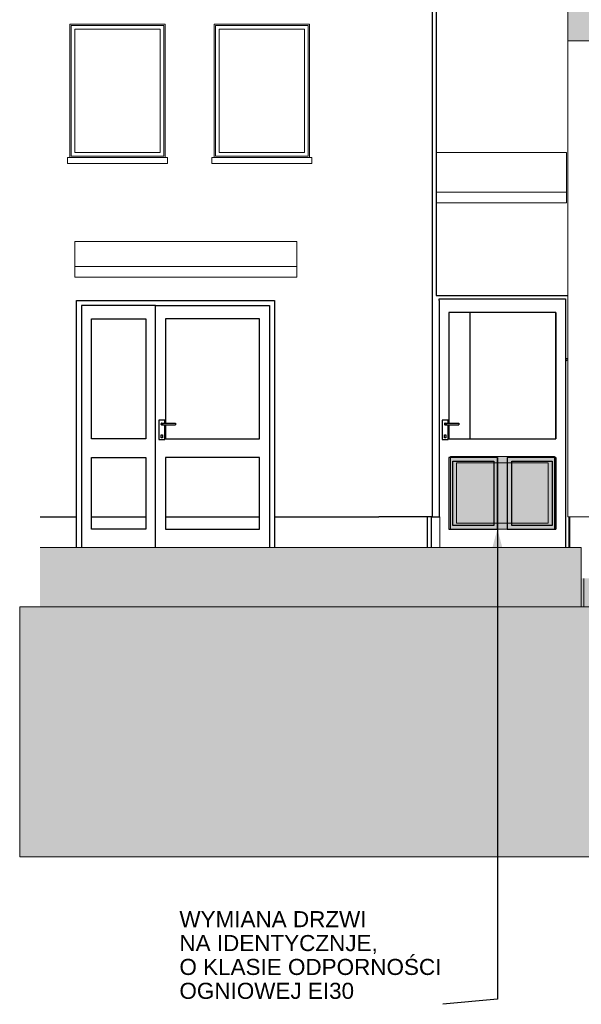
# Model space of a CAD drawing. Header units: centimetres. Extents: x -396 to 14490, y -515 to 1122.
# Tile 53 of 73: x 10148 to 10603, y -348 to 449. Entities that reach past the tile are written whole.
import ezdxf

# ---------------------------------------------------------------- set-up
doc = ezdxf.new("R2010")
doc.units = ezdxf.units.CM
doc.header["$MEASUREMENT"] = 0
doc.linetypes.add('Przerywana (2)', pattern=[48, 24, -24])
doc.linetypes.add('Wipeout_Contour', pattern=[100, 0, -100])
for name, color, linetype, lineweight in [('0_Nr_pióra__11', 7, 'Continuous', 0), ('0_Nr_pióra__21', 7, 'Continuous', 20), ('0_Nr_pióra__23', 7, 'Continuous', 20), ('131-Z Drogi_Nr_pióra__29', 7, 'Continuous', 20), ('299-A Wymiary Opisy_Nr_pióra__11', 7, 'Continuous', 0), ('330 - W Wyposażenie_Nr_pióra__135', 5, 'Continuous', 20), ('330 - W Wyposażenie_Nr_pióra__19', 255, 'Continuous', 30), ('420-K Ściany_Nr_pióra__13', 7, 'Continuous', 25), ('420-K Ściany_Nr_pióra__27', 7, 'Continuous', 20), ('420-K Ściany_Nr_pióra__47', 7, 'Continuous', 20), ('420-K Ściany_Nr_pióra__7', 7, 'Continuous', 20), ('Drzwi Archicad_Nr_pióra__13', 7, 'Continuous', 25), ('Nowe_199-Z Wymiary i opisy_Nr_pióra__135', 5, 'Continuous', 20), ('Nowe_Drzwi Archicad_Nr_pióra__13', 7, 'Continuous', 25), ('Nowe_Drzwi Archicad_Nr_pióra__135', 5, 'Continuous', 13), ('Nowe_Okna Archicada_Nr_pióra__135', 5, 'Continuous', 20)]:
    doc.layers.add(name, color=color, linetype=linetype, lineweight=lineweight)
doc.layers.add('0_Nr_pióra__83', color=7, linetype='Continuous', lineweight=20, true_color=0xe4d7b4)
for name, color, linetype in [('131-Z Drogi', 7, 'Continuous'), ('299-A Wymiary Opisy', 7, 'Continuous'), ('420-K Ściany', 7, 'Continuous'), ('Drzwi Archicad', 7, 'Continuous'), ('Nowe_Drzwi Archicad', 7, 'Continuous'), ('Nowe_Okna Archicada', 7, 'Continuous')]:
    doc.layers.add(name, color=color, linetype=linetype)
doc.styles.add('STYL_AUTOMATYCZNY_1', font='arial.ttf')
doc.dimstyles.new('STYL_AUTOMATYCZNY__2', dxfattribs={"dimtxt": 13, "dimasz": 7.6, "dimexe": 0.18, "dimexo": 0.0625, "dimgap": 0, "dimtad": 1, "dimdec": 0, "dimzin": 0, "dimdsep": 46, "dimtxsty": 'STYL_AUTOMATYCZNY_1', "dimblk": 'ARROWHEAD_2', "dimblk1": 'ARROWHEAD_2', "dimblk2": 'ARROWHEAD_2', "dimcen": 0.09, "dimclrd": 7, "dimclre": 7, "dimclrt": 7, "dimadec": 0, "dimazin": 0, "dimtfac": 1, "dimtdec": 4, "dimtmove": 0, "dimatfit": 3, "dimfxl": 0, "dimtolj": 1, "dimtzin": 0, "dimarcsym": 0})
doc.dimstyles.new('STYL_AUTOMATYCZNY__3', dxfattribs={"dimtxt": 0.18, "dimasz": 14.592, "dimexe": 0.18, "dimexo": 0.0625, "dimgap": 0, "dimtad": 0, "dimtih": 1, "dimtoh": 1, "dimdec": 4, "dimzin": 0, "dimdsep": 46, "dimcen": 0.09, "dimadec": 0, "dimazin": 0, "dimtfac": 1, "dimtdec": 4, "dimtmove": 0, "dimatfit": 3, "dimldrblk": 'ARROWHEAD_5', "dimfxl": 0, "dimtolj": 1, "dimtzin": 0, "dimarcsym": 0})

# ---------------------------------------------------------------- blocks, each defined once
blk = doc.blocks.new('ElemPrzekroju_92_2', base_point=(13661.33, 21.87))
at = {"layer": '420-K Ściany_Nr_pióra__13', "color": 7, "linetype": 'Continuous', "lineweight": 25}
blk.add_line((10485.36, 301.87), (10485.36, 225.87), dxfattribs=at)
blk = doc.blocks.new('ElemPrzekroju_93_2', base_point=(13661.33, 21.87))
at = {"layer": '420-K Ściany_Nr_pióra__13', "color": 7, "linetype": 'Continuous', "lineweight": 25}
for p, q in [((10481.92, 251.87), (10481.92, 46.87)), ((10512.57, 212.07), (10512.57, 109.87)), ((10481.92, 46.87), (10438.89, 46.87)), ((10481.92, 46.87), (10485.5, 46.87))]:
    blk.add_line(p, q, dxfattribs=at)
blk = doc.blocks.new('ElemPrzekroju_94_2', base_point=(13661.33, 21.87))
at = {"layer": '420-K Ściany_Nr_pióra__13', "color": 7, "linetype": 'Continuous', "lineweight": 25}
for p, q in [((10164.83, 46.87), (10194.36, 46.87)), ((10354.36, 46.87), (10438.89, 46.87))]:
    blk.add_line(p, q, dxfattribs=at)
blk = doc.blocks.new('ElemPrzekroju_95_2', base_point=(13661.33, 21.87))
at = {"layer": '420-K Ściany', "linetype": 'Continuous', "lineweight": 0, "true_color": 0x000000}
blk.add_hatch(color=18, dxfattribs=at).paths.add_polyline_path([(10591.68, 491.87), (10591.68, 431.87), (10654.68, 431.87), (10654.68, 491.87)])
at = {"layer": '420-K Ściany_Nr_pióra__27', "color": 7, "linetype": 'Continuous', "lineweight": 20}
for p, q in [((10591.68, 491.87), (10591.68, 431.87)), ((10592.13, 491.87), (10591.68, 491.87))]:
    blk.add_line(p, q, dxfattribs=at)
at = {"layer": '420-K Ściany_Nr_pióra__27', "color": 7, "linetype": 'Continuous', "lineweight": 20, "flags": 128}
blk.add_lwpolyline([(10654.68, 491.87), (10654.68, 436.87), (10654.68, 431.87)], dxfattribs=at)
blk = doc.blocks.new('ElemPrzekroju_97_2', base_point=(13661.33, 21.87))
at = {"layer": '420-K Ściany', "linetype": 'Continuous', "lineweight": 0, "true_color": 0x000000}
for points in [[(10602.63, -3.13), (10602.63, -138.13), (10604.63, -138.13), (10604.63, -3.13)], [(10614.63, -3.13), (10604.63, -3.13), (10604.63, -138.13), (10614.63, -138.13)], [(10614.68, -3.13), (10614.63, -3.13), (10614.63, -138.13), (10614.68, -138.13), (10614.68, -3.18)], [(10654.68, -3.18), (10614.68, -3.18), (10614.68, -138.13), (10654.68, -138.13)]]:
    blk.add_hatch(color=18, dxfattribs=at).paths.add_polyline_path(points)
at = {"layer": '420-K Ściany_Nr_pióra__27', "color": 7, "linetype": 'Przerywana (2)', "lineweight": 20}
blk.add_line((10614.63, -3.13), (10614.63, -138.13), dxfattribs=at)
at = {"layer": '420-K Ściany_Nr_pióra__27', "color": 7, "linetype": 'Continuous', "lineweight": 20}
for p, q in [((10654.68, -31.18), (10654.68, -138.13)), ((10654.68, -138.13), (10614.68, -138.13))]:
    blk.add_line(p, q, dxfattribs=at)
at = {"layer": '420-K Ściany_Nr_pióra__27', "color": 7, "linetype": 'Continuous', "lineweight": 20, "flags": 128}
blk.add_lwpolyline([(10654.68, -3.18), (10654.68, -11.18), (10654.68, -16.18), (10654.68, -31.18)], dxfattribs=at)
at = {"layer": '420-K Ściany_Nr_pióra__47', "color": 7, "linetype": 'Continuous', "lineweight": 20}
for p, q in [((10604.63, -3.13), (10604.63, -138.13)), ((10602.63, -78.13), (10602.63, -138.13))]:
    blk.add_line(p, q, dxfattribs=at)
at = {"layer": '420-K Ściany_Nr_pióra__47', "color": 7, "linetype": 'Continuous', "lineweight": 20, "flags": 128}
blk.add_lwpolyline([(10614.63, -138.13), (10604.63, -138.13), (10602.63, -138.13)], dxfattribs=at)
at = {"layer": '420-K Ściany_Nr_pióra__7', "color": 7, "linetype": 'Continuous', "lineweight": 20}
blk.add_line((10614.68, -138.13), (10614.63, -138.13), dxfattribs=at)
at = {"layer": '420-K Ściany_Nr_pióra__7', "color": 7, "linetype": 'Continuous', "lineweight": 20, "flags": 128}
blk.add_lwpolyline([(10614.68, -3.13), (10614.68, -3.18), (10614.68, -138.13)], dxfattribs=at)
blk = doc.blocks.new('ElemPrzekroju_101_2', base_point=(13661.33, 21.87))
at = {"layer": '131-Z Drogi', "linetype": 'Continuous', "lineweight": 0, "true_color": 0x000000}
blk.add_hatch(color=18, dxfattribs=at).paths.add_polyline_path([(10164.83, -78.13), (10602.63, -78.13), (10602.63, 21.87), (10164.83, 21.87)])
at = {"layer": '131-Z Drogi_Nr_pióra__29', "color": 7, "linetype": 'Continuous', "lineweight": 20}
for p, q in [((10602.63, 21.87), (10164.83, 21.87)), ((10602.63, -78.13), (10164.83, -78.13))]:
    blk.add_line(p, q, dxfattribs=at)
at = {"layer": '131-Z Drogi_Nr_pióra__29', "color": 7, "linetype": 'Continuous', "lineweight": 20, "flags": 128}
blk.add_lwpolyline([(10602.63, 21.87), (10602.63, 11.87), (10602.63, 11.82), (10602.63, -3.13), (10602.63, -78.13)], dxfattribs=at)
blk = doc.blocks.new('ElemPrzekroju_159_2', base_point=(13661.33, 21.87))
at = {"layer": '0_Nr_pióra__23', "color": 7, "linetype": 'Continuous', "lineweight": 20}
blk.add_line((10654.68, 431.87), (10591.68, 431.87), dxfattribs=at)
at = {"layer": '0_Nr_pióra__83', "color": 254, "linetype": 'Continuous', "lineweight": 20, "true_color": 0xe4d7b4}
for p, q in [((10591.68, 46.87), (10591.68, 431.87)), ((10602.63, 46.87), (10591.68, 46.87)), ((10654.68, 46.87), (10602.63, 46.87))]:
    blk.add_line(p, q, dxfattribs=at)
blk = doc.blocks.new('ElemPrzekroju_231_2', base_point=(13661.33, 21.87))
at = {"layer": '420-K Ściany_Nr_pióra__13', "color": 7, "linetype": 'Continuous', "lineweight": 25}
for p, q in [((10485.5, 46.87), (10488.34, 46.87)), ((10481.5, -138.13), (10602.63, -138.13))]:
    blk.add_line(p, q, dxfattribs=at)
blk = doc.blocks.new('ElemPrzekroju_232_2', base_point=(13661.33, 21.87))
at = {"layer": '420-K Ściany_Nr_pióra__13', "color": 7, "linetype": 'Continuous', "lineweight": 25}
for p, q in [((10478.07, 46.87), (10478.07, 21.87)), ((10481.5, 21.87), (10481.5, 46.87)), ((10478.07, -78.13), (10478.07, -138.13)), ((10481.5, -138.13), (10481.5, -78.13)), ((10478.07, -138.13), (10476.07, -138.13)), ((10478.07, -138.13), (10481.5, -138.13))]:
    blk.add_line(p, q, dxfattribs=at)
blk = doc.blocks.new('ElemPrzekroju_233_2', base_point=(13661.33, 21.87))
at = {"layer": '420-K Ściany_Nr_pióra__13', "color": 7, "linetype": 'Continuous', "lineweight": 25}
for p, q in [((10206.36, 46.87), (10250.36, 46.87)), ((10266.36, 46.87), (10342.36, 46.87)), ((10164.83, -138.13), (10476.07, -138.13))]:
    blk.add_line(p, q, dxfattribs=at)
blk = doc.blocks.new('ElemPrzekroju_234_2', base_point=(13661.33, 21.87))
at = {"layer": '420-K Ściany_Nr_pióra__13', "color": 7, "linetype": 'Continuous', "lineweight": 25}
for q in [(10592.36, 751.87), (10485.36, 301.87)]:
    blk.add_line((10485.36, 751.87), q, dxfattribs=at)
blk = doc.blocks.new('ElemPrzekroju_235_2', base_point=(13661.33, 21.87))
at = {"layer": '420-K Ściany_Nr_pióra__13', "color": 7, "linetype": 'Continuous', "lineweight": 25}
for p, q in [((10481.92, 471.87), (10481.92, 251.87)), ((10512.57, 471.87), (10512.57, 457.81))]:
    blk.add_line(p, q, dxfattribs=at)
blk = doc.blocks.new('ElemPrzekroju_242_2', base_point=(13661.33, 21.87))
at = {"layer": '0_Nr_pióra__83', "color": 254, "linetype": 'Continuous', "lineweight": 20, "true_color": 0xe4d7b4}
for p, q in [((10488.34, 46.87), (10488.34, 21.87)), ((10592.9, 46.87), (10592.9, 21.87)), ((10593.34, 46.87), (10593.34, 21.87))]:
    blk.add_line(p, q, dxfattribs=at)
blk = doc.blocks.new('ElemPrzekroju_243_2', base_point=(13661.33, 21.87))
at = {"layer": 'Drzwi Archicad_Nr_pióra__13', "color": 7, "linetype": 'Continuous', "lineweight": 25}
for p, q in [((10194.36, 217.87), (10194.36, 221.87)), ((10194.36, 221.87), (10354.36, 221.87)), ((10194.36, 46.87), (10194.36, 217.87)), ((10198.36, 217.87), (10198.36, 206.87)), ((10258.36, 217.87), (10198.36, 217.87)), ((10258.36, 21.87), (10258.36, 217.87)), ((10258.36, 217.87), (10350.36, 217.87)), ((10350.36, 217.87), (10350.36, 206.87)), ((10354.36, 221.87), (10354.36, 217.87)), ((10354.36, 217.87), (10354.36, 46.87)), ((10198.36, 206.87), (10198.36, 36.87)), ((10206.36, 109.87), (10206.36, 206.87)), ((10206.36, 206.87), (10250.36, 206.87)), ((10250.36, 206.87), (10250.36, 109.87)), ((10266.36, 206.87), (10266.36, 122.57)), ((10342.36, 206.87), (10266.36, 206.87)), ((10342.36, 109.87), (10342.36, 206.87)), ((10350.36, 206.87), (10350.36, 36.87)), ((10265.86, 124.87), (10260.86, 124.87)), ((10260.86, 124.87), (10260.86, 109.37)), ((10262.67, 122.01), (10262.66, 121.87)), ((10262.66, 121.87), (10262.67, 121.74)), ((10262.71, 122.14), (10262.67, 122.01)), ((10262.67, 121.74), (10262.71, 121.61)), ((10262.78, 122.26), (10262.71, 122.14)), ((10262.71, 121.61), (10262.78, 121.48)), ((10262.87, 122.37), (10262.78, 122.26)), ((10262.78, 121.48), (10262.87, 121.38)), ((10262.97, 122.46), (10262.87, 122.37)), ((10262.87, 121.38), (10262.97, 121.29)), ((10263.09, 122.52), (10262.97, 122.46)), ((10262.97, 121.29), (10263.09, 121.23)), ((10263, 122.01), (10262.99, 121.87)), ((10262.99, 121.87), (10263, 121.74)), ((10263.04, 122.14), (10263, 122.01)), ((10263, 121.74), (10263.04, 121.61)), ((10263.09, 122.26), (10263.04, 122.14)), ((10263.04, 121.61), (10263.09, 121.48)), ((10263.22, 122.56), (10263.09, 122.52)), ((10263.17, 122.37), (10263.09, 122.26)), ((10263.09, 121.48), (10263.17, 121.38)), ((10263.09, 121.23), (10263.22, 121.19)), ((10263.27, 122.46), (10263.17, 122.37)), ((10263.17, 121.38), (10263.27, 121.29)), ((10263.36, 122.57), (10263.22, 122.56)), ((10263.22, 121.19), (10263.36, 121.17)), ((10263.36, 122.57), (10263.62, 122.57)), ((10263.36, 121.17), (10263.62, 121.17)), ((10263.62, 122.57), (10264.31, 122.57)), ((10263.62, 121.17), (10264.31, 121.17)), ((10263.96, 122.01), (10263.95, 121.87)), ((10263.95, 121.87), (10263.96, 121.74)), ((10263.98, 122.14), (10263.96, 122.01)), ((10263.96, 121.74), (10263.98, 121.61)), ((10264.01, 122.26), (10263.98, 122.14)), ((10263.98, 121.61), (10264.01, 121.48)), ((10264.05, 122.37), (10264.01, 122.26)), ((10264.01, 121.48), (10264.05, 121.38)), ((10264.11, 122.46), (10264.05, 122.37)), ((10264.05, 121.38), (10264.11, 121.29)), ((10264.31, 122.57), (10265.26, 122.57)), ((10264.31, 121.17), (10265.26, 121.17)), ((10265.26, 122.57), (10274.36, 122.57)), ((10265.26, 121.17), (10274.36, 121.17)), ((10265.86, 122.57), (10265.86, 124.87)), ((10265.86, 109.37), (10265.86, 121.17)), ((10266.36, 121.17), (10266.36, 109.87)), ((10274.36, 122.57), (10274.36, 122.56)), ((10274.36, 122.56), (10274.36, 122.52)), ((10274.36, 122.52), (10274.36, 122.46)), ((10274.36, 122.46), (10274.36, 122.37)), ((10274.36, 122.37), (10274.36, 122.26)), ((10274.36, 122.26), (10274.36, 122.14)), ((10274.36, 122.14), (10274.36, 122.01)), ((10274.36, 122.01), (10274.36, 121.87)), ((10274.36, 121.87), (10274.36, 121.74)), ((10274.36, 121.74), (10274.36, 121.61)), ((10274.36, 121.61), (10274.36, 121.48)), ((10274.36, 121.48), (10274.36, 121.38)), ((10274.36, 121.38), (10274.36, 121.29)), ((10274.36, 121.29), (10274.36, 121.23)), ((10274.36, 121.23), (10274.36, 121.19)), ((10274.36, 121.19), (10274.36, 121.17)), ((10262.76, 110.57), (10262.76, 113.17)), ((10262.76, 113.17), (10263.96, 113.17)), ((10263.96, 113.17), (10263.96, 110.57)), ((10250.36, 109.87), (10206.36, 109.87)), ((10260.86, 109.37), (10265.86, 109.37)), ((10263.96, 110.57), (10262.76, 110.57)), ((10266.36, 109.87), (10342.36, 109.87)), ((10206.36, 36.87), (10206.36, 94.87)), ((10206.36, 94.87), (10250.36, 94.87)), ((10250.36, 94.87), (10250.36, 36.87)), ((10266.36, 94.87), (10266.36, 36.87)), ((10342.36, 94.87), (10266.36, 94.87)), ((10342.36, 36.87), (10342.36, 94.87)), ((10194.36, 21.87), (10194.36, 46.87)), ((10354.36, 46.87), (10354.36, 21.87)), ((10198.36, 36.87), (10198.36, 21.87)), ((10250.36, 36.87), (10206.36, 36.87)), ((10266.36, 36.87), (10342.36, 36.87)), ((10350.36, 36.87), (10350.36, 21.87))]:
    blk.add_line(p, q, dxfattribs=at)
blk = doc.blocks.new('ElemPrzekroju_244_2', base_point=(13661.33, 21.87))
at = {"layer": 'Nowe_Okna Archicada_Nr_pióra__135', "color": 5, "linetype": 'Continuous', "lineweight": 20}
for p, q in [((10591.68, 174.87), (10590.36, 174.87)), ((10590.36, 174.87), (10590.36, 172.87)), ((10590.36, 172.87), (10591.36, 173.87))]:
    blk.add_line(p, q, dxfattribs=at)
blk = doc.blocks.new('ElemPrzekroju_245_2', base_point=(13661.33, 21.87))
at = {"layer": 'Nowe_Drzwi Archicad_Nr_pióra__13', "color": 7, "linetype": 'Continuous', "lineweight": 25}
blk.add_line((10485.36, 225.87), (10591.68, 225.87), dxfattribs=at)
at = {"layer": 'Nowe_Drzwi Archicad_Nr_pióra__135', "color": 5, "linetype": 'Continuous', "lineweight": 25}
for p, q in [((10487.57, 221.87), (10487.57, 223.07)), ((10487.57, 223.07), (10589.96, 223.07)), ((10487.57, 221.87), (10487.57, 46.87)), ((10589.96, 223.07), (10589.96, 212.07)), ((10495.57, 212.07), (10495.57, 122.57)), ((10581.96, 212.07), (10495.57, 212.07)), ((10581.93, 109.87), (10581.93, 212.07)), ((10581.94, 212.07), (10581.94, 109.87)), ((10581.95, 212.07), (10581.95, 109.87)), ((10581.96, 109.87), (10581.96, 212.07)), ((10589.96, 212.07), (10589.96, 36.87)), ((10490.07, 124.87), (10490.07, 109.37)), ((10495.07, 124.87), (10490.07, 124.87)), ((10490.07, 124.87), (10490.07, 109.37)), ((10491.88, 122.01), (10491.87, 121.87)), ((10491.87, 121.87), (10491.88, 121.74)), ((10491.92, 122.14), (10491.88, 122.01)), ((10491.88, 121.74), (10491.92, 121.61)), ((10491.99, 122.26), (10491.92, 122.14)), ((10491.92, 121.61), (10491.99, 121.48)), ((10492.08, 122.37), (10491.99, 122.26)), ((10491.99, 121.48), (10492.08, 121.38)), ((10492.18, 122.46), (10492.08, 122.37)), ((10492.08, 121.38), (10492.18, 121.29)), ((10492.3, 122.52), (10492.18, 122.46)), ((10492.18, 121.29), (10492.3, 121.23)), ((10492.25, 122.01), (10492.24, 121.87)), ((10492.24, 121.87), (10492.25, 121.74)), ((10492.29, 122.14), (10492.25, 122.01)), ((10492.25, 121.74), (10492.29, 121.61)), ((10492.34, 122.26), (10492.29, 122.14)), ((10492.29, 121.61), (10492.34, 121.48)), ((10492.43, 122.56), (10492.3, 122.52)), ((10492.3, 121.23), (10492.43, 121.19)), ((10492.42, 122.37), (10492.34, 122.26)), ((10492.34, 121.48), (10492.42, 121.38)), ((10492.52, 122.46), (10492.42, 122.37)), ((10492.42, 121.38), (10492.52, 121.29)), ((10492.57, 122.57), (10492.43, 122.56)), ((10492.43, 121.19), (10492.57, 121.17)), ((10492.57, 122.57), (10492.6, 122.57)), ((10492.57, 121.17), (10492.6, 121.17)), ((10492.6, 122.57), (10492.86, 122.57)), ((10492.6, 121.17), (10492.86, 121.17)), ((10492.86, 122.57), (10493.56, 122.57)), ((10492.86, 121.17), (10493.56, 121.17)), ((10493.22, 122.01), (10493.21, 121.87)), ((10493.21, 121.87), (10493.22, 121.74)), ((10493.24, 122.14), (10493.22, 122.01)), ((10493.22, 121.74), (10493.24, 121.61)), ((10493.27, 122.26), (10493.24, 122.14)), ((10493.24, 121.61), (10493.27, 121.48)), ((10493.31, 122.37), (10493.27, 122.26)), ((10493.27, 121.48), (10493.31, 121.38)), ((10493.37, 122.46), (10493.31, 122.37)), ((10493.31, 121.38), (10493.37, 121.29)), ((10493.56, 122.57), (10494.52, 122.57)), ((10493.56, 121.17), (10494.52, 121.17)), ((10494.52, 122.57), (10503.62, 122.57)), ((10494.52, 121.17), (10503.62, 121.17)), ((10495.07, 122.57), (10495.07, 124.87)), ((10495.07, 109.37), (10495.07, 121.17)), ((10495.57, 121.17), (10495.57, 109.87)), ((10503.62, 122.57), (10503.62, 122.56)), ((10503.62, 122.56), (10503.62, 122.52)), ((10503.62, 122.52), (10503.62, 122.46)), ((10503.62, 122.46), (10503.62, 122.37)), ((10503.62, 122.37), (10503.62, 122.26)), ((10503.62, 122.26), (10503.62, 122.14)), ((10503.62, 122.14), (10503.62, 122.01)), ((10503.62, 122.01), (10503.62, 121.87)), ((10503.62, 121.87), (10503.62, 121.74)), ((10503.62, 121.74), (10503.62, 121.61)), ((10503.62, 121.61), (10503.62, 121.48)), ((10503.62, 121.48), (10503.62, 121.38)), ((10503.62, 121.38), (10503.62, 121.29)), ((10503.62, 121.29), (10503.62, 121.23)), ((10503.62, 121.23), (10503.62, 121.19)), ((10503.62, 121.19), (10503.62, 121.17)), ((10491.97, 110.57), (10491.97, 113.17)), ((10491.97, 113.17), (10493.17, 113.17)), ((10493.17, 113.17), (10493.17, 110.57)), ((10493.17, 113.17), (10493.17, 110.57)), ((10490.07, 109.37), (10495.07, 109.37)), ((10493.17, 110.57), (10491.97, 110.57)), ((10495.57, 109.87), (10581.96, 109.87)), ((10534.76, 94.87), (10495.57, 94.87)), ((10495.57, 94.87), (10495.57, 36.87)), ((10498.85, 39.87), (10498.85, 91.87)), ((10498.86, 91.87), (10498.85, 91.87)), ((10498.86, 39.87), (10498.86, 91.87)), ((10498.86, 91.87), (10531.76, 91.87)), ((10531.76, 91.87), (10531.76, 39.87)), ((10534.75, 94.87), (10534.75, 36.87)), ((10534.76, 36.87), (10534.76, 94.87)), ((10542.76, 94.87), (10542.76, 36.87)), ((10581.96, 94.87), (10542.76, 94.87)), ((10546.35, 39.87), (10546.35, 91.87)), ((10546.36, 91.87), (10546.35, 91.87)), ((10546.36, 39.87), (10546.36, 91.87)), ((10546.36, 91.87), (10578.96, 91.87)), ((10578.96, 91.87), (10578.96, 39.87)), ((10581.95, 94.87), (10581.95, 36.87)), ((10581.96, 36.87), (10581.96, 94.87)), ((10498.86, 39.87), (10498.85, 39.87)), ((10531.76, 39.87), (10498.86, 39.87)), ((10546.36, 39.87), (10546.35, 39.87)), ((10578.96, 39.87), (10546.36, 39.87)), ((10592.76, 21.87), (10592.76, 46.87)), ((10495.57, 36.87), (10534.76, 36.87)), ((10542.76, 36.87), (10581.96, 36.87)), ((10589.96, 36.87), (10589.96, 21.87))]:
    blk.add_line(p, q, dxfattribs=at)
blk = doc.blocks.new('*D319', base_point=(13661.33, 21.87))
at = {"layer": '299-A Wymiary Opisy_Nr_pióra__11', "color": 7, "linetype": 'Continuous', "lineweight": 0}
for p, q in [((13716.39, 431.87), (13701.39, 431.87)), ((13703.89, 434.76), (13713.89, 428.99)), ((13708.89, 21.87), (13708.89, 431.87)), ((13703.89, 24.76), (13713.89, 18.99)), ((13716.39, 21.87), (13701.39, 21.87)), ((13708.89, 16.98), (13708.89, 21.87))]:
    blk.add_line(p, q, dxfattribs=at)
at = {"layer": '299-A Wymiary Opisy_Nr_pióra__11', "color": 7, "lineweight": 0, "insert": (13706.29, 212), "char_height": 13, "attachment_point": 7, "rotation": 90, "style": 'STYL_AUTOMATYCZNY_1'}
blk.add_mtext('\\A1;{\\pql;\\fArial|b0|i0|c238|p0;\\W1.000000;410}', dxfattribs=at)
blk = doc.blocks.new('ARROWHEAD_2')
at = {"color": 0, "linetype": 'Continuous', "lineweight": 0}
for p, q in [((0, 0), (-1, 0)), ((-0.38, -0.66), (0.38, 0.66))]:
    blk.add_line(p, q, dxfattribs=at)
blk = doc.blocks.new('*D320', base_point=(13661.33, 21.87))
at = {"layer": '299-A Wymiary Opisy_Nr_pióra__11', "color": 7, "linetype": 'Continuous', "lineweight": 0}
for p, q in [((13716.39, 574.04), (13701.39, 574.04)), ((13713.89, 571.15), (13703.89, 576.92)), ((13708.89, 574.04), (13708.89, 578.93)), ((13708.89, 431.87), (13708.89, 574.04)), ((13716.39, 431.87), (13701.39, 431.87)), ((13703.89, 434.76), (13713.89, 428.99))]:
    blk.add_line(p, q, dxfattribs=at)
at = {"layer": '299-A Wymiary Opisy_Nr_pióra__11', "color": 7, "lineweight": 0, "insert": (13706.29, 488.08), "char_height": 13, "attachment_point": 7, "rotation": 90, "style": 'STYL_AUTOMATYCZNY_1'}
blk.add_mtext('\\A1;{\\pql;\\fArial|b0|i0|c238|p0;\\W1.000000;142}', dxfattribs=at)
blk = doc.blocks.new('ARROWHEAD_5')
at = {"linetype": 'Continuous', "lineweight": 0}
blk.add_hatch(color=0, dxfattribs=at).paths.add_polyline_path([(-1, 0.2679), (0, 0), (-1, -0.2679)])
at = {"color": 0, "linetype": 'Continuous', "lineweight": 0}
blk.add_line((0, 0), (-1, 0), dxfattribs=at)

msp = doc.modelspace()

# ---------------------------------------------------------------- hatches: boundary and pattern name
at = {"layer": '330 - W Wyposażenie_Nr_pióra__19', "linetype": 'Continuous', "lineweight": 30}
for points in [[(10496.81, 95.5), (10580.84, 95.5), (10580.84, 36.74), (10496.81, 36.74)], [(10501.81, 90.5), (10575.84, 90.5), (10575.84, 41.74), (10501.81, 41.74)]]:
    msp.add_hatch(color=255, dxfattribs=at).paths.add_polyline_path(points)

# ---------------------------------------------------------------- linework, layer by layer
at = {"layer": '0_Nr_pióra__21', "color": 7, "linetype": 'Continuous', "lineweight": 20, "flags": 128}
for points in [[(10265.98, 445.31), (10188.98, 445.31), (10188.98, 337.56), (10265.98, 337.56)], [(10264.98, 444.31), (10189.98, 444.31), (10189.98, 338.56), (10264.98, 338.56)], [(10261.98, 441.31), (10192.98, 441.31), (10192.98, 341.56), (10261.98, 341.56)], [(10382.82, 445.31), (10305.82, 445.31), (10305.82, 337.56), (10382.82, 337.56)], [(10381.82, 444.31), (10306.82, 444.31), (10306.82, 338.56), (10381.82, 338.56)], [(10378.82, 441.31), (10309.82, 441.31), (10309.82, 341.56), (10378.82, 341.56)], [(10267.98, 337.56), (10186.98, 337.56), (10186.98, 332.56), (10267.98, 332.56)], [(10384.82, 337.56), (10303.82, 337.56), (10303.82, 332.56), (10384.82, 332.56)], [(10590.54, 341.53), (10485.36, 341.53), (10485.36, 309.53), (10590.54, 309.53)], [(10590.54, 309.53), (10485.36, 309.53), (10485.36, 300.77), (10590.54, 300.77)], [(10372.42, 269.64), (10193.04, 269.64), (10193.04, 249.39), (10372.42, 249.39)], [(10372.42, 249.39), (10193.04, 249.39), (10193.04, 240.63), (10372.42, 240.63)]]:
    msp.add_lwpolyline(points, close=True, dxfattribs=at)
at = {"layer": '330 - W Wyposażenie_Nr_pióra__135', "color": 5, "linetype": 'Continuous', "lineweight": 20, "flags": 128}
for points in [[(10496.81, 95.5), (10580.84, 95.5), (10580.84, 36.74), (10496.81, 36.74)], [(10501.81, 90.5), (10575.84, 90.5), (10575.84, 41.74), (10501.81, 41.74)]]:
    msp.add_lwpolyline(points, close=True, dxfattribs=at)

# ---------------------------------------------------------------- block references
at = {"lineweight": 0}
for name in ['ElemPrzekroju_159_2', 'ElemPrzekroju_242_2']:
    msp.add_blockref(name, (13661.33, 21.87), dxfattribs=at)
at = {"layer": '131-Z Drogi', "lineweight": 0}
msp.add_blockref('ElemPrzekroju_101_2', (13661.33, 21.87), dxfattribs=at)
at = {"layer": '420-K Ściany', "lineweight": 0}
for name in ['ElemPrzekroju_234_2', 'ElemPrzekroju_95_2', 'ElemPrzekroju_235_2', 'ElemPrzekroju_92_2', 'ElemPrzekroju_93_2', 'ElemPrzekroju_94_2', 'ElemPrzekroju_233_2', 'ElemPrzekroju_232_2', 'ElemPrzekroju_231_2', 'ElemPrzekroju_97_2']:
    msp.add_blockref(name, (13661.33, 21.87), dxfattribs=at)
at = {"layer": 'Drzwi Archicad', "lineweight": 0}
msp.add_blockref('ElemPrzekroju_243_2', (13661.33, 21.87), dxfattribs=at)
at = {"layer": 'Nowe_Drzwi Archicad', "lineweight": 0}
msp.add_blockref('ElemPrzekroju_245_2', (13661.33, 21.87), dxfattribs=at)
at = {"layer": 'Nowe_Okna Archicada', "lineweight": 0}
msp.add_blockref('ElemPrzekroju_244_2', (13661.33, 21.87), dxfattribs=at)

# ---------------------------------------------------------------- texts
at = {"layer": 'Nowe_199-Z Wymiary i opisy_Nr_pióra__135', "color": 5, "linetype": 'Continuous', "lineweight": 20, "insert": (10277.58, -343.48), "char_height": 13, "attachment_point": 7, "line_spacing_factor": 0.891913, "style": 'STYL_AUTOMATYCZNY_1'}
msp.add_mtext('\\A1;{\\pql;\\fArial|b0|i0|c238|p0;\\W1.000000;WYMIANA DRZWI \\P\\pql;\\fArial|b0|i0|c238|p0;\\W1.000000;NA IDENTYCZNJE,\\P\\pql;\\fArial|b0|i0|c238|p0;\\W1.000000;O KLASIE ODPORNOŚCI \\P\\pql;\\fArial|b0|i0|c238|p0;\\W1.000000;OGNIOWEJ EI30}', dxfattribs=at)

# ---------------------------------------------------------------- dimensions: what is measured, and where the dimension line sits
at = {"layer": '299-A Wymiary Opisy', "color": 7, "linetype": 'Continuous', "lineweight": 0}
for base, p1, p2, picture, middle in [((13708.89, 574.04), (10591.68, 431.87), (13665.19, 574.04), '*D320', (13699.79, 502.92)), ((13708.89, 431.87), (12070.81, 21.87), (10591.68, 431.87), '*D319', (13699.79, 226.84))]:
    dim = msp.add_linear_dim(base=base, p1=p1, p2=p2, angle=90, dimstyle='STYL_AUTOMATYCZNY__2', dxfattribs=at)
    dim.commit()
    dim.dimension.update_dxf_attribs({"geometry": picture, "text_midpoint": middle, "dimtype": 160, "text_rotation": 90})

# ---------------------------------------------------------------- next in the draw order: wipeouts: each hides what was drawn before it
at = {"color": 254, "linetype": 'Wipeout_Contour', "lineweight": 0, "ltscale": 49282.096375}
msp.add_wipeout([(14490.43, -26.02), (10148.41, -26.02), (10148.41, -228.36), (14490.43, -228.36)], dxfattribs=at)

# ---------------------------------------------------------------- next in the draw order: hatches: boundary and pattern name
at = {"layer": '0_Nr_pióra__11', "linetype": 'Continuous', "lineweight": 0}
h = msp.add_hatch(dxfattribs=at)
h.set_pattern_fill('Grunt_0002', style=0, pattern_type=2)
h.set_pattern_definition([(45, (13661.33, 21.874), (-27.57716, 27.57716), []), (45, (13652.14, 31.07), (-55.1543, 55.1543), []), (45, (13642.945, 40.26), (-55.1543, 55.1543), []), (135, (13633.753, 49.451), (9.19239, 9.19239), [39, -39])])
h.paths.add_polyline_path([(14490.43, -26.02), (10148.41, -26.02), (10148.41, -228.36), (14490.43, -228.36)])

# ---------------------------------------------------------------- next in the draw order: linework, layer by layer
at = {"layer": '0_Nr_pióra__21', "color": 7, "linetype": 'Continuous', "lineweight": 20, "flags": 128}
msp.add_lwpolyline([(14490.43, -26.02), (10148.41, -26.02), (10148.41, -228.36), (14490.43, -228.36)], close=True, dxfattribs=at)

# ---------------------------------------------------------------- next in the draw order: leaders
at = {"layer": 'Nowe_199-Z Wymiary i opisy_Nr_pióra__135', "color": 5, "linetype": 'Continuous', "lineweight": 20, "annotation_type": 0, "has_hookline": 1, "hookline_direction": 1, "text_width": 209.26}
msp.add_leader([(10534.76, 36.87), (10534.76, -343.48), (10490.59, -347.71)], dimstyle='STYL_AUTOMATYCZNY__3', dxfattribs=at)

doc.saveas('drawing.dxf')
